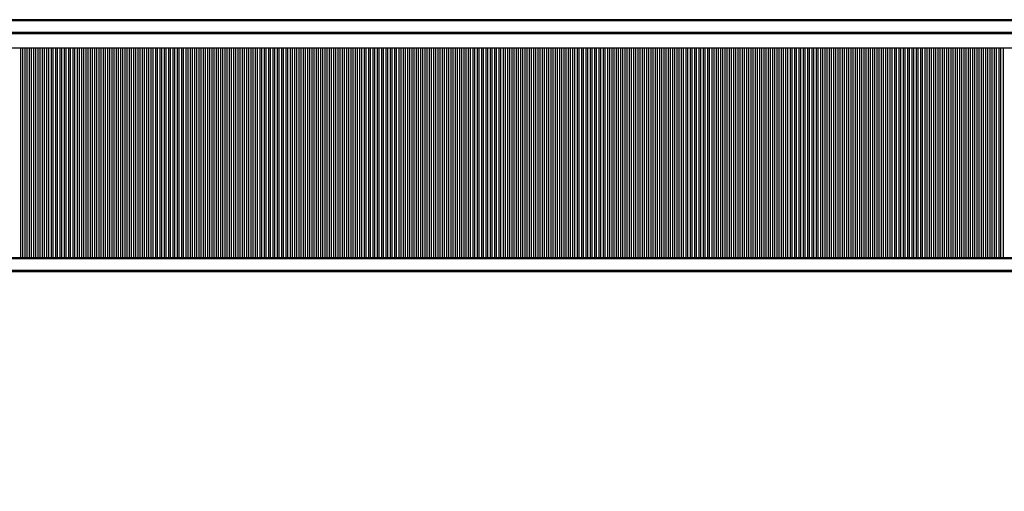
# Model space of a CAD drawing. Header units: millimetres. Extents: x 59331 to 112314, y -16110 to 34390.
# Tile 184 of 198: x 77866 to 79134, y 12269 to 12877. Entities that reach past the tile are written whole.
import ezdxf

# ---------------------------------------------------------------- set-up
doc = ezdxf.new("R2010")
doc.units = ezdxf.units.MM
doc.set_wipeout_variables(frame=1)
doc.layers.get('DEFPOINTS').update_dxf_attribs({"lineweight": 9})
for name, color, linetype in [('_HSA_WIDOKOWE', 1, 'Continuous'), ('_HSA_WIDOKOWE_CIENKIE', 8, 'Continuous'), ('_HSA_WYM_100', 141, 'Continuous'), ('_HSA_ŚCIANY_CIENKIE', 2, 'Continuous')]:
    doc.layers.add(name, color=color, linetype=linetype)
doc.styles.add('ARIAL_100', font='Arial.ttf', dxfattribs={"width": 0.8, "height": 20})
doc.dimstyles.new('WYM_WEWN_100', dxfattribs={"dimtxt": 20, "dimasz": 2, "dimexe": 10, "dimexo": 0, "dimgap": 4, "dimtad": 1, "dimdec": 1, "dimrnd": 0.1, "dimtxsty": 'ARIAL_100', "dimblk": 'Wym-03', "dimcen": 0, "dimdle": 10, "dimse1": 1, "dimse2": 1, "dimclrt": 256, "dimazin": 2, "dimtfac": 1, "dimtdec": 1, "dimtix": 1, "dimtmove": 2, "dimatfit": 0, "dimfxl": 1, "dimtolj": 1, "dimtzin": 0, "dimarcsym": 0})

# ---------------------------------------------------------------- blocks, each defined once
blk = doc.blocks.new('*U368')
blk.add_wipeout([(-16.7, 0), (0, 0), (0, -10234), (-16.7, -10234)])
for p, q in [((-15, 0), (-15, -10234)), ((0, 0), (0, -10234))]:
    blk.add_line(p, q)
at = {"layer": '_HSA_WIDOKOWE_CIENKIE'}
blk.add_line((-16.7, 0), (-16.7, -10234), dxfattribs=at)
blk = doc.blocks.new('*U367')
blk.add_wipeout([(-16.7, 0), (0, 0), (0, -10264), (-16.7, -10264)])
for p, q in [((-15, 0), (-15, -10264)), ((0, 0), (0, -10264))]:
    blk.add_line(p, q)
at = {"layer": '_HSA_WIDOKOWE_CIENKIE'}
blk.add_line((-16.7, 0), (-16.7, -10264), dxfattribs=at)
blk = doc.blocks.new('Wym-03')
for p, q in [((-4, 0), (4, 0)), ((0, 4), (0, -4))]:
    blk.add_line(p, q)
blk.add_lwpolyline([(-2.83, -2.83, 0.8, 0.8, 0), (2.83, 2.83, 0.05, 0.05, 0)], format="xyseb")
blk = doc.blocks.new('*D507')
at = {"layer": '_HSA_WYM_100', "color": 0, "lineweight": -2, "transparency": 16777216}
blk.add_line((76281.3, 12838.5), (76281.3, 11029.4), dxfattribs=at)
at = {"layer": 'DEFPOINTS', "color": 0, "transparency": 16777216}
for p in [(76431.3, 12840.5), (76281.3, 11027.4), (86739.3, 11027.4)]:
    blk.add_point(p, dxfattribs=at)
at = {"layer": '_HSA_WYM_100', "color": 0, "lineweight": -2, "transparency": 16777216, "xscale": 2, "yscale": 2, "zscale": 2}
for p, rotation in [((76281.3, 12840.5), 90), ((76281.3, 11027.4), 270)]:
    blk.add_blockref('Wym-03', p, dxfattribs=dict(at, rotation=rotation))
at = {"layer": '_HSA_WYM_100', "transparency": 16777216, "insert": (76267.1, 11934), "char_height": 20, "attachment_point": 5, "rotation": 90, "style": 'ARIAL_100'}
blk.add_mtext('\\A1;1813', dxfattribs=at)
blk = doc.blocks.new('*D508')
at = {"layer": '_HSA_WYM_100', "color": 0, "lineweight": -2, "transparency": 16777216}
blk.add_line((76433.3, 10877.4), (86737.3, 10877.4), dxfattribs=at)
at = {"layer": 'DEFPOINTS', "color": 0, "transparency": 16777216}
for p in [(76431.3, 12840.5), (86739.3, 12840.5), (86739.3, 10877.4)]:
    blk.add_point(p, dxfattribs=at)
at = {"layer": '_HSA_WYM_100', "color": 0, "lineweight": -2, "transparency": 16777216, "xscale": 2, "yscale": 2, "zscale": 2, "rotation": 180}
blk.add_blockref('Wym-03', (76431.3, 10877.4), dxfattribs=at)
at = {"layer": '_HSA_WYM_100', "color": 0, "lineweight": -2, "transparency": 16777216, "xscale": 2, "yscale": 2, "zscale": 2}
blk.add_blockref('Wym-03', (86739.3, 10877.4), dxfattribs=at)
at = {"layer": '_HSA_WYM_100', "transparency": 16777216, "insert": (81585.3, 10891.6), "char_height": 20, "attachment_point": 5, "style": 'ARIAL_100'}
blk.add_mtext('\\A1;10308', dxfattribs=at)

msp = doc.modelspace()

# ---------------------------------------------------------------- linework, layer by layer
at = {"layer": '_HSA_WIDOKOWE', "ltscale": 0.5}
msp.add_line((76475.33, 12840.53), (86739.33, 12840.53), dxfattribs=at)
at = {"layer": '_HSA_WIDOKOWE_CIENKIE'}
for p, q in [((77867.1, 12570.04), (77867.1, 12840.53)), ((77869.56, 12570.04), (77869.56, 12840.53)), ((77872.7, 12570.04), (77872.7, 12840.53)), ((77875.16, 12570.04), (77875.16, 12840.53)), ((77878.3, 12570.04), (77878.3, 12840.53)), ((77880.76, 12570.04), (77880.76, 12840.53)), ((77883.9, 12570.04), (77883.9, 12840.53)), ((77886.35, 12570.04), (77886.35, 12840.53)), ((77889.5, 12570.04), (77889.5, 12840.53)), ((77891.95, 12570.04), (77891.95, 12840.53)), ((77895.1, 12570.04), (77895.1, 12840.53)), ((77897.55, 12570.04), (77897.55, 12840.53)), ((77900.7, 12570.04), (77900.7, 12840.53)), ((77903.15, 12570.04), (77903.15, 12840.53)), ((77906.3, 12570.04), (77906.3, 12840.53)), ((77908.75, 12570.04), (77908.75, 12840.53)), ((77911.89, 12570.04), (77911.89, 12840.53)), ((77914.35, 12570.04), (77914.35, 12840.53)), ((77917.49, 12570.04), (77917.49, 12840.53)), ((77919.95, 12570.04), (77919.95, 12840.53)), ((77923.09, 12570.04), (77923.09, 12840.53)), ((77925.55, 12570.04), (77925.55, 12840.53)), ((77928.69, 12570.04), (77928.69, 12840.53)), ((77931.15, 12570.04), (77931.15, 12840.53)), ((77934.29, 12570.04), (77934.29, 12840.53)), ((77936.75, 12570.04), (77936.75, 12840.53)), ((77939.89, 12570.04), (77939.89, 12840.53)), ((77942.35, 12570.04), (77942.35, 12840.53)), ((77945.49, 12570.04), (77945.49, 12840.53)), ((77947.95, 12570.04), (77947.95, 12840.53)), ((77951.09, 12570.04), (77951.09, 12840.53)), ((77953.54, 12570.04), (77953.54, 12840.53)), ((77956.69, 12570.04), (77956.69, 12840.53)), ((77959.14, 12570.04), (77959.14, 12840.53)), ((77962.29, 12570.04), (77962.29, 12840.53)), ((77964.74, 12570.04), (77964.74, 12840.53)), ((77967.89, 12570.04), (77967.89, 12840.53)), ((77970.34, 12570.04), (77970.34, 12840.53)), ((77973.49, 12570.04), (77973.49, 12840.53)), ((77975.94, 12570.04), (77975.94, 12840.53)), ((77979.08, 12570.04), (77979.08, 12840.53)), ((77981.54, 12570.04), (77981.54, 12840.53)), ((77984.68, 12570.04), (77984.68, 12840.53)), ((77987.14, 12570.04), (77987.14, 12840.53)), ((77990.28, 12570.04), (77990.28, 12840.53)), ((77992.74, 12570.04), (77992.74, 12840.53)), ((77995.88, 12570.04), (77995.88, 12840.53)), ((77998.34, 12570.04), (77998.34, 12840.53)), ((78001.48, 12570.04), (78001.48, 12840.53)), ((78003.94, 12570.04), (78003.94, 12840.53)), ((78007.08, 12570.04), (78007.08, 12840.53)), ((78009.54, 12570.04), (78009.54, 12840.53)), ((78012.68, 12570.04), (78012.68, 12840.53)), ((78015.14, 12570.04), (78015.14, 12840.53)), ((78018.28, 12570.04), (78018.28, 12840.53)), ((78020.73, 12570.04), (78020.73, 12840.53)), ((78023.88, 12570.04), (78023.88, 12840.53)), ((78026.33, 12570.04), (78026.33, 12840.53)), ((78029.48, 12570.04), (78029.48, 12840.53)), ((78031.93, 12570.04), (78031.93, 12840.53)), ((78035.08, 12570.04), (78035.08, 12840.53)), ((78037.53, 12570.04), (78037.53, 12840.53)), ((78040.68, 12570.04), (78040.68, 12840.53)), ((78043.13, 12570.04), (78043.13, 12840.53)), ((78046.27, 12570.04), (78046.27, 12840.53)), ((78048.73, 12570.04), (78048.73, 12840.53)), ((78051.87, 12570.04), (78051.87, 12840.53)), ((78054.33, 12570.04), (78054.33, 12840.53)), ((78057.47, 12570.04), (78057.47, 12840.53)), ((78059.93, 12570.04), (78059.93, 12840.53)), ((78063.07, 12570.04), (78063.07, 12840.53)), ((78065.53, 12570.04), (78065.53, 12840.53)), ((78068.67, 12570.04), (78068.67, 12840.53)), ((78071.13, 12570.04), (78071.13, 12840.53)), ((78074.27, 12570.04), (78074.27, 12840.53)), ((78076.73, 12570.04), (78076.73, 12840.53)), ((78079.87, 12570.04), (78079.87, 12840.53)), ((78082.32, 12570.04), (78082.32, 12840.53)), ((78085.47, 12570.04), (78085.47, 12840.53)), ((78087.92, 12570.04), (78087.92, 12840.53)), ((78091.07, 12570.04), (78091.07, 12840.53)), ((78093.52, 12570.04), (78093.52, 12840.53)), ((78096.67, 12570.04), (78096.67, 12840.53)), ((78099.12, 12570.04), (78099.12, 12840.53)), ((78102.27, 12570.04), (78102.27, 12840.53)), ((78104.72, 12570.04), (78104.72, 12840.53)), ((78107.87, 12570.04), (78107.87, 12840.53)), ((78110.32, 12570.04), (78110.32, 12840.53)), ((78113.46, 12570.04), (78113.46, 12840.53)), ((78115.92, 12570.04), (78115.92, 12840.53)), ((78119.06, 12570.04), (78119.06, 12840.53)), ((78121.52, 12570.04), (78121.52, 12840.53)), ((78124.66, 12570.04), (78124.66, 12840.53)), ((78127.12, 12570.04), (78127.12, 12840.53)), ((78130.26, 12570.04), (78130.26, 12840.53)), ((78132.72, 12570.04), (78132.72, 12840.53)), ((78135.86, 12570.04), (78135.86, 12840.53)), ((78138.32, 12570.04), (78138.32, 12840.53)), ((78141.46, 12570.04), (78141.46, 12840.53)), ((78143.92, 12570.04), (78143.92, 12840.53)), ((78147.06, 12570.04), (78147.06, 12840.53)), ((78149.51, 12570.04), (78149.51, 12840.53)), ((78152.66, 12570.04), (78152.66, 12840.53)), ((78155.11, 12570.04), (78155.11, 12840.53)), ((78158.26, 12570.04), (78158.26, 12840.53)), ((78160.71, 12570.04), (78160.71, 12840.53)), ((78163.86, 12570.04), (78163.86, 12840.53)), ((78166.31, 12570.04), (78166.31, 12840.53)), ((78169.46, 12570.04), (78169.46, 12840.53)), ((78171.91, 12570.04), (78171.91, 12840.53)), ((78175.06, 12570.04), (78175.06, 12840.53)), ((78177.51, 12570.04), (78177.51, 12840.53)), ((78180.65, 12570.04), (78180.65, 12840.53)), ((78183.11, 12570.04), (78183.11, 12840.53)), ((78186.25, 12570.04), (78186.25, 12840.53)), ((78188.71, 12570.04), (78188.71, 12840.53)), ((78191.85, 12570.04), (78191.85, 12840.53)), ((78194.31, 12570.04), (78194.31, 12840.53)), ((78197.45, 12570.04), (78197.45, 12840.53)), ((78199.91, 12570.04), (78199.91, 12840.53)), ((78203.05, 12570.04), (78203.05, 12840.53)), ((78205.51, 12570.04), (78205.51, 12840.53)), ((78208.65, 12570.04), (78208.65, 12840.53)), ((78211.11, 12570.04), (78211.11, 12840.53)), ((78214.25, 12570.04), (78214.25, 12840.53)), ((78216.7, 12570.04), (78216.7, 12840.53)), ((78219.85, 12570.04), (78219.85, 12840.53)), ((78222.3, 12570.04), (78222.3, 12840.53)), ((78225.45, 12570.04), (78225.45, 12840.53)), ((78227.9, 12570.04), (78227.9, 12840.53)), ((78231.05, 12570.04), (78231.05, 12840.53)), ((78233.5, 12570.04), (78233.5, 12840.53)), ((78236.65, 12570.04), (78236.65, 12840.53)), ((78239.1, 12570.04), (78239.1, 12840.53)), ((78242.25, 12570.04), (78242.25, 12840.53)), ((78244.7, 12570.04), (78244.7, 12840.53)), ((78247.84, 12570.04), (78247.84, 12840.53)), ((78250.3, 12570.04), (78250.3, 12840.53)), ((78253.44, 12570.04), (78253.44, 12840.53)), ((78255.9, 12570.04), (78255.9, 12840.53)), ((78259.04, 12570.04), (78259.04, 12840.53)), ((78261.5, 12570.04), (78261.5, 12840.53)), ((78264.64, 12570.04), (78264.64, 12840.53)), ((78267.1, 12570.04), (78267.1, 12840.53)), ((78270.24, 12570.04), (78270.24, 12840.53)), ((78272.7, 12570.04), (78272.7, 12840.53)), ((78275.84, 12570.04), (78275.84, 12840.53)), ((78278.3, 12570.04), (78278.3, 12840.53)), ((78281.44, 12570.04), (78281.44, 12840.53)), ((78283.89, 12570.04), (78283.89, 12840.53)), ((78287.04, 12570.04), (78287.04, 12840.53)), ((78289.49, 12570.04), (78289.49, 12840.53)), ((78292.64, 12570.04), (78292.64, 12840.53)), ((78295.09, 12570.04), (78295.09, 12840.53)), ((78298.24, 12570.04), (78298.24, 12840.53)), ((78300.69, 12570.04), (78300.69, 12840.53)), ((78303.84, 12570.04), (78303.84, 12840.53)), ((78306.29, 12570.04), (78306.29, 12840.53)), ((78309.44, 12570.04), (78309.44, 12840.53)), ((78311.89, 12570.04), (78311.89, 12840.53)), ((78315.03, 12570.04), (78315.03, 12840.53)), ((78317.49, 12570.04), (78317.49, 12840.53)), ((78320.63, 12570.04), (78320.63, 12840.53)), ((78323.09, 12570.04), (78323.09, 12840.53)), ((78326.23, 12570.04), (78326.23, 12840.53)), ((78328.69, 12570.04), (78328.69, 12840.53)), ((78331.83, 12570.04), (78331.83, 12840.53)), ((78334.29, 12570.04), (78334.29, 12840.53)), ((78337.43, 12570.04), (78337.43, 12840.53)), ((78339.89, 12570.04), (78339.89, 12840.53)), ((78343.03, 12570.04), (78343.03, 12840.53)), ((78345.49, 12570.04), (78345.49, 12840.53)), ((78348.63, 12570.04), (78348.63, 12840.53)), ((78351.08, 12570.04), (78351.08, 12840.53)), ((78354.23, 12570.04), (78354.23, 12840.53)), ((78356.68, 12570.04), (78356.68, 12840.53)), ((78359.83, 12570.04), (78359.83, 12840.53)), ((78362.28, 12570.04), (78362.28, 12840.53)), ((78365.43, 12570.04), (78365.43, 12840.53)), ((78367.88, 12570.04), (78367.88, 12840.53)), ((78371.03, 12570.04), (78371.03, 12840.53)), ((78373.48, 12570.04), (78373.48, 12840.53)), ((78376.63, 12570.04), (78376.63, 12840.53)), ((78379.08, 12570.04), (78379.08, 12840.53)), ((78382.22, 12570.04), (78382.22, 12840.53)), ((78384.68, 12570.04), (78384.68, 12840.53)), ((78387.82, 12570.04), (78387.82, 12840.53)), ((78390.28, 12570.04), (78390.28, 12840.53)), ((78393.42, 12570.04), (78393.42, 12840.53)), ((78395.88, 12570.04), (78395.88, 12840.53)), ((78399.02, 12570.04), (78399.02, 12840.53)), ((78401.48, 12570.04), (78401.48, 12840.53)), ((78404.62, 12570.04), (78404.62, 12840.53)), ((78407.08, 12570.04), (78407.08, 12840.53)), ((78410.22, 12570.04), (78410.22, 12840.53)), ((78412.68, 12570.04), (78412.68, 12840.53)), ((78415.82, 12570.04), (78415.82, 12840.53)), ((78418.27, 12570.04), (78418.27, 12840.53)), ((78421.42, 12570.04), (78421.42, 12840.53)), ((78423.87, 12570.04), (78423.87, 12840.53)), ((78427.02, 12570.04), (78427.02, 12840.53)), ((78429.47, 12570.04), (78429.47, 12840.53)), ((78432.62, 12570.04), (78432.62, 12840.53)), ((78435.07, 12570.04), (78435.07, 12840.53)), ((78438.22, 12570.04), (78438.22, 12840.53)), ((78440.67, 12570.04), (78440.67, 12840.53)), ((78443.82, 12570.04), (78443.82, 12840.53)), ((78446.27, 12570.04), (78446.27, 12840.53)), ((78449.41, 12570.04), (78449.41, 12840.53)), ((78451.87, 12570.04), (78451.87, 12840.53)), ((78455.01, 12570.04), (78455.01, 12840.53)), ((78457.47, 12570.04), (78457.47, 12840.53)), ((78460.61, 12570.04), (78460.61, 12840.53)), ((78463.07, 12570.04), (78463.07, 12840.53)), ((78466.21, 12570.04), (78466.21, 12840.53)), ((78468.67, 12570.04), (78468.67, 12840.53)), ((78471.81, 12570.04), (78471.81, 12840.53)), ((78474.27, 12570.04), (78474.27, 12840.53)), ((78477.41, 12570.04), (78477.41, 12840.53)), ((78479.87, 12570.04), (78479.87, 12840.53)), ((78483.01, 12570.04), (78483.01, 12840.53)), ((78485.46, 12570.04), (78485.46, 12840.53)), ((78488.61, 12570.04), (78488.61, 12840.53)), ((78491.06, 12570.04), (78491.06, 12840.53)), ((78494.21, 12570.04), (78494.21, 12840.53)), ((78496.66, 12570.04), (78496.66, 12840.53)), ((78499.81, 12570.04), (78499.81, 12840.53)), ((78502.26, 12570.04), (78502.26, 12840.53)), ((78505.41, 12570.04), (78505.41, 12840.53)), ((78507.86, 12570.04), (78507.86, 12840.53)), ((78511.01, 12570.04), (78511.01, 12840.53)), ((78513.46, 12570.04), (78513.46, 12840.53)), ((78516.6, 12570.04), (78516.6, 12840.53)), ((78519.06, 12570.04), (78519.06, 12840.53)), ((78522.2, 12570.04), (78522.2, 12840.53)), ((78524.66, 12570.04), (78524.66, 12840.53)), ((78527.8, 12570.04), (78527.8, 12840.53)), ((78530.26, 12570.04), (78530.26, 12840.53)), ((78533.4, 12570.04), (78533.4, 12840.53)), ((78535.86, 12570.04), (78535.86, 12840.53)), ((78539, 12570.04), (78539, 12840.53)), ((78541.46, 12570.04), (78541.46, 12840.53)), ((78544.6, 12570.04), (78544.6, 12840.53)), ((78547.06, 12570.04), (78547.06, 12840.53)), ((78550.2, 12570.04), (78550.2, 12840.53)), ((78552.65, 12570.04), (78552.65, 12840.53)), ((78555.8, 12570.04), (78555.8, 12840.53)), ((78558.25, 12570.04), (78558.25, 12840.53)), ((78561.4, 12570.04), (78561.4, 12840.53)), ((78563.85, 12570.04), (78563.85, 12840.53)), ((78567, 12570.04), (78567, 12840.53)), ((78569.45, 12570.04), (78569.45, 12840.53)), ((78572.6, 12570.04), (78572.6, 12840.53)), ((78575.05, 12570.04), (78575.05, 12840.53)), ((78578.2, 12570.04), (78578.2, 12840.53)), ((78580.65, 12570.04), (78580.65, 12840.53)), ((78583.79, 12570.04), (78583.79, 12840.53)), ((78586.25, 12570.04), (78586.25, 12840.53)), ((78589.39, 12570.04), (78589.39, 12840.53)), ((78591.85, 12570.04), (78591.85, 12840.53)), ((78594.99, 12570.04), (78594.99, 12840.53)), ((78597.45, 12570.04), (78597.45, 12840.53)), ((78600.59, 12570.04), (78600.59, 12840.53)), ((78603.05, 12570.04), (78603.05, 12840.53)), ((78606.19, 12570.04), (78606.19, 12840.53)), ((78608.65, 12570.04), (78608.65, 12840.53)), ((78611.79, 12570.04), (78611.79, 12840.53)), ((78614.25, 12570.04), (78614.25, 12840.53)), ((78617.39, 12570.04), (78617.39, 12840.53)), ((78619.84, 12570.04), (78619.84, 12840.53)), ((78622.99, 12570.04), (78622.99, 12840.53)), ((78625.44, 12570.04), (78625.44, 12840.53)), ((78628.59, 12570.04), (78628.59, 12840.53)), ((78631.04, 12570.04), (78631.04, 12840.53)), ((78634.19, 12570.04), (78634.19, 12840.53)), ((78636.64, 12570.04), (78636.64, 12840.53)), ((78639.79, 12570.04), (78639.79, 12840.53)), ((78642.24, 12570.04), (78642.24, 12840.53)), ((78645.39, 12570.04), (78645.39, 12840.53)), ((78647.84, 12570.04), (78647.84, 12840.53)), ((78650.98, 12570.04), (78650.98, 12840.53)), ((78653.44, 12570.04), (78653.44, 12840.53)), ((78656.58, 12570.04), (78656.58, 12840.53)), ((78659.04, 12570.04), (78659.04, 12840.53)), ((78662.18, 12570.04), (78662.18, 12840.53)), ((78664.64, 12570.04), (78664.64, 12840.53)), ((78667.78, 12570.04), (78667.78, 12840.53)), ((78670.24, 12570.04), (78670.24, 12840.53)), ((78673.38, 12570.04), (78673.38, 12840.53)), ((78675.84, 12570.04), (78675.84, 12840.53)), ((78678.98, 12570.04), (78678.98, 12840.53)), ((78681.44, 12570.04), (78681.44, 12840.53)), ((78684.58, 12570.04), (78684.58, 12840.53)), ((78687.03, 12570.04), (78687.03, 12840.53)), ((78690.18, 12570.04), (78690.18, 12840.53)), ((78692.63, 12570.04), (78692.63, 12840.53)), ((78695.78, 12570.04), (78695.78, 12840.53)), ((78698.23, 12570.04), (78698.23, 12840.53)), ((78701.38, 12570.04), (78701.38, 12840.53)), ((78703.83, 12570.04), (78703.83, 12840.53)), ((78706.98, 12570.04), (78706.98, 12840.53)), ((78709.43, 12570.04), (78709.43, 12840.53)), ((78712.58, 12570.04), (78712.58, 12840.53)), ((78715.03, 12570.04), (78715.03, 12840.53)), ((78718.17, 12570.04), (78718.17, 12840.53)), ((78720.63, 12570.04), (78720.63, 12840.53)), ((78723.77, 12570.04), (78723.77, 12840.53)), ((78726.23, 12570.04), (78726.23, 12840.53)), ((78729.37, 12570.04), (78729.37, 12840.53)), ((78731.83, 12570.04), (78731.83, 12840.53)), ((78734.97, 12570.04), (78734.97, 12840.53)), ((78737.43, 12570.04), (78737.43, 12840.53)), ((78740.57, 12570.04), (78740.57, 12840.53)), ((78743.03, 12570.04), (78743.03, 12840.53)), ((78746.17, 12570.04), (78746.17, 12840.53)), ((78748.63, 12570.04), (78748.63, 12840.53)), ((78751.77, 12570.04), (78751.77, 12840.53)), ((78754.22, 12570.04), (78754.22, 12840.53)), ((78757.37, 12570.04), (78757.37, 12840.53)), ((78759.82, 12570.04), (78759.82, 12840.53)), ((78762.97, 12570.04), (78762.97, 12840.53)), ((78765.42, 12570.04), (78765.42, 12840.53)), ((78768.57, 12570.04), (78768.57, 12840.53)), ((78771.02, 12570.04), (78771.02, 12840.53)), ((78774.17, 12570.04), (78774.17, 12840.53)), ((78776.62, 12570.04), (78776.62, 12840.53)), ((78779.77, 12570.04), (78779.77, 12840.53)), ((78782.22, 12570.04), (78782.22, 12840.53)), ((78785.36, 12570.04), (78785.36, 12840.53)), ((78787.82, 12570.04), (78787.82, 12840.53)), ((78790.96, 12570.04), (78790.96, 12840.53)), ((78793.42, 12570.04), (78793.42, 12840.53)), ((78796.56, 12570.04), (78796.56, 12840.53)), ((78799.02, 12570.04), (78799.02, 12840.53)), ((78802.16, 12570.04), (78802.16, 12840.53)), ((78804.62, 12570.04), (78804.62, 12840.53)), ((78807.76, 12570.04), (78807.76, 12840.53)), ((78810.22, 12570.04), (78810.22, 12840.53)), ((78813.36, 12570.04), (78813.36, 12840.53)), ((78815.82, 12570.04), (78815.82, 12840.53)), ((78818.96, 12570.04), (78818.96, 12840.53)), ((78821.41, 12570.04), (78821.41, 12840.53)), ((78824.56, 12570.04), (78824.56, 12840.53)), ((78827.01, 12570.04), (78827.01, 12840.53)), ((78830.16, 12570.04), (78830.16, 12840.53)), ((78832.61, 12570.04), (78832.61, 12840.53)), ((78835.76, 12570.04), (78835.76, 12840.53)), ((78838.21, 12570.04), (78838.21, 12840.53)), ((78841.36, 12570.04), (78841.36, 12840.53)), ((78843.81, 12570.04), (78843.81, 12840.53)), ((78846.96, 12570.04), (78846.96, 12840.53)), ((78849.41, 12570.04), (78849.41, 12840.53)), ((78852.55, 12570.04), (78852.55, 12840.53)), ((78855.01, 12570.04), (78855.01, 12840.53)), ((78858.15, 12570.04), (78858.15, 12840.53)), ((78860.61, 12570.04), (78860.61, 12840.53)), ((78863.75, 12570.04), (78863.75, 12840.53)), ((78866.21, 12570.04), (78866.21, 12840.53)), ((78869.35, 12570.04), (78869.35, 12840.53)), ((78871.81, 12570.04), (78871.81, 12840.53)), ((78874.95, 12570.04), (78874.95, 12840.53)), ((78877.41, 12570.04), (78877.41, 12840.53)), ((78880.55, 12570.04), (78880.55, 12840.53)), ((78883.01, 12570.04), (78883.01, 12840.53)), ((78886.15, 12570.04), (78886.15, 12840.53)), ((78888.6, 12570.04), (78888.6, 12840.53)), ((78891.75, 12570.04), (78891.75, 12840.53)), ((78894.2, 12570.04), (78894.2, 12840.53)), ((78897.35, 12570.04), (78897.35, 12840.53)), ((78899.8, 12570.04), (78899.8, 12840.53)), ((78902.95, 12570.04), (78902.95, 12840.53)), ((78905.4, 12570.04), (78905.4, 12840.53)), ((78908.55, 12570.04), (78908.55, 12840.53)), ((78911, 12570.04), (78911, 12840.53)), ((78914.15, 12570.04), (78914.15, 12840.53)), ((78916.6, 12570.04), (78916.6, 12840.53)), ((78919.74, 12570.04), (78919.74, 12840.53)), ((78922.2, 12570.04), (78922.2, 12840.53)), ((78925.34, 12570.04), (78925.34, 12840.53)), ((78927.8, 12570.04), (78927.8, 12840.53)), ((78930.94, 12570.04), (78930.94, 12840.53)), ((78933.4, 12570.04), (78933.4, 12840.53)), ((78936.54, 12570.04), (78936.54, 12840.53)), ((78939, 12570.04), (78939, 12840.53)), ((78942.14, 12570.04), (78942.14, 12840.53)), ((78944.6, 12570.04), (78944.6, 12840.53)), ((78947.74, 12570.04), (78947.74, 12840.53)), ((78950.2, 12570.04), (78950.2, 12840.53)), ((78953.34, 12570.04), (78953.34, 12840.53)), ((78955.79, 12570.04), (78955.79, 12840.53)), ((78958.94, 12570.04), (78958.94, 12840.53)), ((78961.39, 12570.04), (78961.39, 12840.53)), ((78964.54, 12570.04), (78964.54, 12840.53)), ((78966.99, 12570.04), (78966.99, 12840.53)), ((78970.14, 12570.04), (78970.14, 12840.53)), ((78972.59, 12570.04), (78972.59, 12840.53)), ((78975.74, 12570.04), (78975.74, 12840.53)), ((78978.19, 12570.04), (78978.19, 12840.53)), ((78981.34, 12570.04), (78981.34, 12840.53)), ((78983.79, 12570.04), (78983.79, 12840.53)), ((78986.93, 12570.04), (78986.93, 12840.53)), ((78989.39, 12570.04), (78989.39, 12840.53)), ((78992.53, 12570.04), (78992.53, 12840.53)), ((78994.99, 12570.04), (78994.99, 12840.53)), ((78998.13, 12570.04), (78998.13, 12840.53)), ((79000.59, 12570.04), (79000.59, 12840.53)), ((79003.73, 12570.04), (79003.73, 12840.53)), ((79006.19, 12570.04), (79006.19, 12840.53)), ((79009.33, 12570.04), (79009.33, 12840.53)), ((79011.79, 12570.04), (79011.79, 12840.53)), ((79014.93, 12570.04), (79014.93, 12840.53)), ((79017.39, 12570.04), (79017.39, 12840.53)), ((79020.53, 12570.04), (79020.53, 12840.53)), ((79022.98, 12570.04), (79022.98, 12840.53)), ((79026.13, 12570.04), (79026.13, 12840.53)), ((79028.58, 12570.04), (79028.58, 12840.53)), ((79031.73, 12570.04), (79031.73, 12840.53)), ((79034.18, 12570.04), (79034.18, 12840.53)), ((79037.33, 12570.04), (79037.33, 12840.53)), ((79039.78, 12570.04), (79039.78, 12840.53)), ((79042.93, 12570.04), (79042.93, 12840.53)), ((79045.38, 12570.04), (79045.38, 12840.53)), ((79048.53, 12570.04), (79048.53, 12840.53)), ((79050.98, 12570.04), (79050.98, 12840.53)), ((79054.12, 12570.04), (79054.12, 12840.53)), ((79056.58, 12570.04), (79056.58, 12840.53)), ((79059.72, 12570.04), (79059.72, 12840.53)), ((79062.18, 12570.04), (79062.18, 12840.53)), ((79065.32, 12570.04), (79065.32, 12840.53)), ((79067.78, 12570.04), (79067.78, 12840.53)), ((79070.92, 12570.04), (79070.92, 12840.53)), ((79073.38, 12570.04), (79073.38, 12840.53)), ((79076.52, 12570.04), (79076.52, 12840.53)), ((79078.98, 12570.04), (79078.98, 12840.53)), ((79082.12, 12570.04), (79082.12, 12840.53)), ((79084.58, 12570.04), (79084.58, 12840.53)), ((79087.72, 12570.04), (79087.72, 12840.53)), ((79090.17, 12570.04), (79090.17, 12840.53)), ((79093.32, 12570.04), (79093.32, 12840.53)), ((79095.77, 12570.04), (79095.77, 12840.53)), ((79098.92, 12570.04), (79098.92, 12840.53)), ((79101.37, 12570.04), (79101.37, 12840.53)), ((79104.52, 12570.04), (79104.52, 12840.53)), ((79106.97, 12570.04), (79106.97, 12840.53)), ((79110.12, 12570.04), (79110.12, 12840.53)), ((79112.57, 12570.04), (79112.57, 12840.53)), ((79115.72, 12570.04), (79115.72, 12840.53)), ((79118.17, 12570.04), (79118.17, 12840.53)), ((79121.31, 12570.04), (79121.31, 12840.53)), ((79123.77, 12570.04), (79123.77, 12840.53)), ((79126.91, 12570.04), (79126.91, 12840.53)), ((79129.37, 12570.04), (79129.37, 12840.53)), ((79132.51, 12570.04), (79132.51, 12840.53))]:
    msp.add_line(p, q, dxfattribs=at)

# ---------------------------------------------------------------- block references
at = {"layer": '_HSA_WIDOKOWE', "rotation": 90.00000000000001}
msp.add_blockref('*U367', (76475.33, 12875.59), dxfattribs=at)

# ---------------------------------------------------------------- next in the draw order: linework, layer by layer
at = {"layer": '_HSA_ŚCIANY_CIENKIE', "ltscale": 10}
msp.add_line((86739.33, 12876.59), (76475.33, 12876.59), dxfattribs=at)

# ---------------------------------------------------------------- next in the draw order: block references
at = {"layer": '_HSA_WIDOKOWE', "rotation": 90.00000000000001}
msp.add_blockref('*U368', (76505.33, 12568.81), dxfattribs=at)

# ---------------------------------------------------------------- next in the draw order: linework, layer by layer
at = {"layer": '_HSA_ŚCIANY_CIENKIE', "ltscale": 10}
msp.add_lwpolyline([(76505.33, 12840.53), (76505.33, 12570.04), (86739.33, 12570.04)], dxfattribs=at)

# ---------------------------------------------------------------- next in the draw order: dimensions: what is measured, and where the dimension line sits
at = {"layer": '_HSA_WYM_100'}
dim = msp.add_linear_dim(base=(76281.33, 11027.42), p1=(76431.33, 12840.53), p2=(86739.33, 11027.42), angle=90, dimstyle='WYM_WEWN_100', override={"dimrnd": 0.5}, dxfattribs=at)
dim.commit()
dim.dimension.update_dxf_attribs({"geometry": '*D507', "text_midpoint": (76267.11, 11933.98)})
dim = msp.add_aligned_dim(p1=(76431.33, 12840.53), p2=(86739.33, 12840.53), distance=-1963.1, dimstyle='WYM_WEWN_100', override={"dimrnd": 0.5}, dxfattribs=at)
dim.commit()
dim.dimension.update_dxf_attribs({"geometry": '*D508', "text_midpoint": (81585.33, 10891.64)})

doc.saveas('drawing.dxf')
